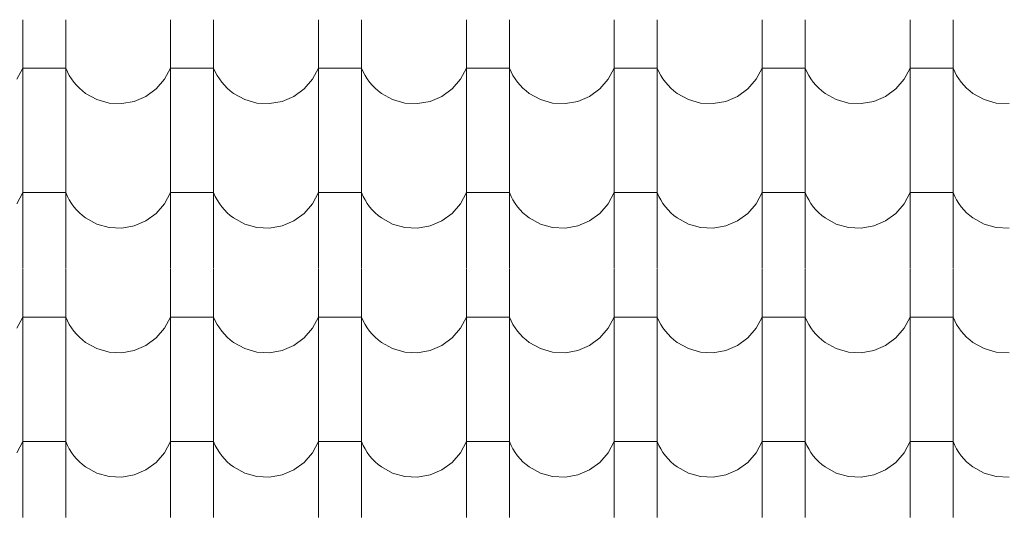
# Model space of a CAD drawing. Header units: millimetres. Extents: x -20699 to 32021, y -4298 to 11971.
# Tile 19 of 74: x -14567 to -13469, y 8829 to 9385. Entities that reach past the tile are written whole.
import ezdxf

# ---------------------------------------------------------------- set-up
doc = ezdxf.new("R2010")
doc.units = ezdxf.units.MM
doc.header["$MEASUREMENT"] = 0
doc.layers.add('A-A_1_Bourané_Výplně - Povrchové', color=7, linetype='Continuous')
doc.layers.add('A-A_1_Konstrukce - střechy a skořepiny', color=7, linetype='Continuous')

# ---------------------------------------------------------------- blocks, each defined once
blk = doc.blocks.new('*X1', base_point=(-21954.7, -8431.5))
at = {"layer": 'A-A_1_Bourané_Výplně - Povrchové', "color": 251, "linetype": 'Continuous', "lineweight": 20, "true_color": 0x6a6a6a}
for p, q in [((-14563.9, 9384.5), (-14563.9, 9246)), ((-14515.9, 9384.5), (-14515.9, 9246)), ((-14398.9, 9384.5), (-14398.9, 9246)), ((-14350.9, 9384.5), (-14350.9, 9246)), ((-14233.9, 9384.5), (-14233.9, 9246)), ((-14185.9, 9384.5), (-14185.9, 9246)), ((-14068.9, 9384.5), (-14068.9, 9246)), ((-14020.9, 9384.5), (-14020.9, 9246)), ((-13903.9, 9384.5), (-13903.9, 9246)), ((-13855.9, 9384.5), (-13855.9, 9246)), ((-13738.9, 9384.5), (-13738.9, 9246)), ((-13690.9, 9384.5), (-13690.9, 9246)), ((-13573.9, 9384.5), (-13573.9, 9246)), ((-13525.9, 9384.5), (-13525.9, 9246)), ((-14570.6, 9318), (-14563.9, 9330.5)), ((-14539.9, 9330.5), (-14563.9, 9330.5)), ((-14515.9, 9330.5), (-14539.9, 9330.5)), ((-14515.9, 9330.5), (-14514, 9326.3)), ((-14405.6, 9318), (-14398.9, 9330.5)), ((-14374.9, 9330.5), (-14398.9, 9330.5)), ((-14350.9, 9330.5), (-14374.9, 9330.5)), ((-14350.9, 9330.5), (-14349, 9326.3)), ((-14240.6, 9318), (-14233.9, 9330.5)), ((-14209.9, 9330.5), (-14233.9, 9330.5)), ((-14185.9, 9330.5), (-14209.9, 9330.5)), ((-14185.9, 9330.5), (-14184, 9326.3)), ((-14075.6, 9318), (-14068.9, 9330.5)), ((-14044.9, 9330.5), (-14068.9, 9330.5)), ((-14020.9, 9330.5), (-14044.9, 9330.5)), ((-14020.9, 9330.5), (-14019, 9326.3)), ((-13910.6, 9318), (-13903.9, 9330.5)), ((-13879.9, 9330.5), (-13903.9, 9330.5)), ((-13855.9, 9330.5), (-13879.9, 9330.5)), ((-13855.9, 9330.5), (-13854, 9326.3)), ((-13745.6, 9318), (-13738.9, 9330.5)), ((-13714.9, 9330.5), (-13738.9, 9330.5)), ((-13690.9, 9330.5), (-13714.9, 9330.5)), ((-13690.9, 9330.5), (-13689, 9326.3)), ((-13580.6, 9318), (-13573.9, 9330.5)), ((-13549.9, 9330.5), (-13573.9, 9330.5)), ((-13525.9, 9330.5), (-13549.9, 9330.5)), ((-13525.9, 9330.5), (-13524, 9326.3)), ((-14514, 9326.3), (-14511.9, 9322.3)), ((-14511.9, 9322.3), (-14509.5, 9318.4)), ((-14509.5, 9318.4), (-14506.8, 9314.7)), ((-14414.9, 9307.2), (-14405.6, 9318)), ((-14349, 9326.3), (-14346.9, 9322.3)), ((-14346.9, 9322.3), (-14344.5, 9318.4)), ((-14344.5, 9318.4), (-14341.8, 9314.7)), ((-14249.9, 9307.2), (-14240.6, 9318)), ((-14184, 9326.3), (-14181.9, 9322.3)), ((-14181.9, 9322.3), (-14179.5, 9318.4)), ((-14179.5, 9318.4), (-14176.8, 9314.7)), ((-14084.9, 9307.2), (-14075.6, 9318)), ((-14019, 9326.3), (-14016.9, 9322.3)), ((-14016.9, 9322.3), (-14014.5, 9318.4)), ((-14014.5, 9318.4), (-14011.8, 9314.7)), ((-13919.9, 9307.2), (-13910.6, 9318)), ((-13854, 9326.3), (-13851.9, 9322.3)), ((-13851.9, 9322.3), (-13849.5, 9318.4)), ((-13849.5, 9318.4), (-13846.8, 9314.7)), ((-13754.9, 9307.2), (-13745.6, 9318)), ((-13689, 9326.3), (-13686.9, 9322.3)), ((-13686.9, 9322.3), (-13684.5, 9318.4)), ((-13684.5, 9318.4), (-13681.8, 9314.7)), ((-13589.9, 9307.2), (-13580.6, 9318)), ((-13524, 9326.3), (-13521.9, 9322.3)), ((-13521.9, 9322.3), (-13519.5, 9318.4)), ((-13519.5, 9318.4), (-13516.8, 9314.7)), ((-14506.8, 9314.7), (-14503.9, 9311.3)), ((-14503.9, 9311.3), (-14500.7, 9308)), ((-14500.7, 9308), (-14497.3, 9305)), ((-14497.3, 9305), (-14493.7, 9302.2)), ((-14426.4, 9298.9), (-14414.9, 9307.2)), ((-14341.8, 9314.7), (-14338.9, 9311.3)), ((-14338.9, 9311.3), (-14335.7, 9308)), ((-14335.7, 9308), (-14332.3, 9305)), ((-14332.3, 9305), (-14328.7, 9302.2)), ((-14261.4, 9298.9), (-14249.9, 9307.2)), ((-14176.8, 9314.7), (-14173.9, 9311.3)), ((-14173.9, 9311.3), (-14170.7, 9308)), ((-14170.7, 9308), (-14167.3, 9305)), ((-14167.3, 9305), (-14163.7, 9302.2)), ((-14096.4, 9298.9), (-14084.9, 9307.2)), ((-14011.8, 9314.7), (-14008.9, 9311.3)), ((-14008.9, 9311.3), (-14005.7, 9308)), ((-14005.7, 9308), (-14002.3, 9305)), ((-14002.3, 9305), (-13998.7, 9302.2)), ((-13931.4, 9298.9), (-13919.9, 9307.2)), ((-13846.8, 9314.7), (-13843.9, 9311.3)), ((-13843.9, 9311.3), (-13840.7, 9308)), ((-13840.7, 9308), (-13837.3, 9305)), ((-13837.3, 9305), (-13833.7, 9302.2)), ((-13766.4, 9298.9), (-13754.9, 9307.2)), ((-13681.8, 9314.7), (-13678.9, 9311.3)), ((-13678.9, 9311.3), (-13675.7, 9308)), ((-13675.7, 9308), (-13672.3, 9305)), ((-13672.3, 9305), (-13668.7, 9302.2)), ((-13601.4, 9298.9), (-13589.9, 9307.2)), ((-13516.8, 9314.7), (-13513.9, 9311.3)), ((-13513.9, 9311.3), (-13510.7, 9308)), ((-13510.7, 9308), (-13507.3, 9305)), ((-13507.3, 9305), (-13503.7, 9302.2)), ((-14493.7, 9302.2), (-14481.2, 9295.4)), ((-14481.2, 9295.4), (-14467.6, 9291.5)), ((-14439.4, 9293.3), (-14426.4, 9298.9)), ((-14328.7, 9302.2), (-14316.2, 9295.4)), ((-14316.2, 9295.4), (-14302.6, 9291.5)), ((-14274.4, 9293.3), (-14261.4, 9298.9)), ((-14163.7, 9302.2), (-14151.2, 9295.4)), ((-14151.2, 9295.4), (-14137.6, 9291.5)), ((-14109.4, 9293.3), (-14096.4, 9298.9)), ((-13998.7, 9302.2), (-13986.2, 9295.4)), ((-13986.2, 9295.4), (-13972.6, 9291.5)), ((-13944.4, 9293.3), (-13931.4, 9298.9)), ((-13833.7, 9302.2), (-13821.2, 9295.4)), ((-13821.2, 9295.4), (-13807.6, 9291.5)), ((-13779.4, 9293.3), (-13766.4, 9298.9)), ((-13668.7, 9302.2), (-13656.2, 9295.4)), ((-13656.2, 9295.4), (-13642.6, 9291.5)), ((-13614.4, 9293.3), (-13601.4, 9298.9)), ((-13503.7, 9302.2), (-13491.2, 9295.4)), ((-13491.2, 9295.4), (-13477.6, 9291.5)), ((-14467.6, 9291.5), (-14453.4, 9290.8)), ((-14453.4, 9290.8), (-14439.4, 9293.3)), ((-14302.6, 9291.5), (-14288.4, 9290.8)), ((-14288.4, 9290.8), (-14274.4, 9293.3)), ((-14137.6, 9291.5), (-14123.4, 9290.8)), ((-14123.4, 9290.8), (-14109.4, 9293.3)), ((-13972.6, 9291.5), (-13958.4, 9290.8)), ((-13958.4, 9290.8), (-13944.4, 9293.3)), ((-13807.6, 9291.5), (-13793.4, 9290.8)), ((-13793.4, 9290.8), (-13779.4, 9293.3)), ((-13642.6, 9291.5), (-13628.4, 9290.8)), ((-13628.4, 9290.8), (-13614.4, 9293.3)), ((-13477.6, 9291.5), (-13463.4, 9290.8)), ((-14563.9, 9245.5), (-14563.9, 9107)), ((-14515.9, 9245.5), (-14515.9, 9107)), ((-14398.9, 9245.5), (-14398.9, 9107)), ((-14350.9, 9245.5), (-14350.9, 9107)), ((-14233.9, 9245.5), (-14233.9, 9107)), ((-14185.9, 9245.5), (-14185.9, 9107)), ((-14068.9, 9245.5), (-14068.9, 9107)), ((-14020.9, 9245.5), (-14020.9, 9107)), ((-13903.9, 9245.5), (-13903.9, 9107)), ((-13855.9, 9245.5), (-13855.9, 9107)), ((-13738.9, 9245.5), (-13738.9, 9107)), ((-13690.9, 9245.5), (-13690.9, 9107)), ((-13573.9, 9245.5), (-13573.9, 9107)), ((-13525.9, 9245.5), (-13525.9, 9107)), ((-14570.6, 9179), (-14563.9, 9191.5)), ((-14539.9, 9191.5), (-14563.9, 9191.5)), ((-14515.9, 9191.5), (-14539.9, 9191.5)), ((-14515.9, 9191.5), (-14514, 9187.3)), ((-14514, 9187.3), (-14511.9, 9183.3)), ((-14405.6, 9179), (-14398.9, 9191.5)), ((-14374.9, 9191.5), (-14398.9, 9191.5)), ((-14350.9, 9191.5), (-14374.9, 9191.5)), ((-14350.9, 9191.5), (-14349, 9187.3)), ((-14349, 9187.3), (-14346.9, 9183.3)), ((-14240.6, 9179), (-14233.9, 9191.5)), ((-14209.9, 9191.5), (-14233.9, 9191.5)), ((-14185.9, 9191.5), (-14209.9, 9191.5)), ((-14185.9, 9191.5), (-14184, 9187.3)), ((-14184, 9187.3), (-14181.9, 9183.3)), ((-14075.6, 9179), (-14068.9, 9191.5)), ((-14044.9, 9191.5), (-14068.9, 9191.5)), ((-14020.9, 9191.5), (-14044.9, 9191.5)), ((-14020.9, 9191.5), (-14019, 9187.3)), ((-14019, 9187.3), (-14016.9, 9183.3)), ((-13910.6, 9179), (-13903.9, 9191.5)), ((-13879.9, 9191.5), (-13903.9, 9191.5)), ((-13855.9, 9191.5), (-13879.9, 9191.5)), ((-13855.9, 9191.5), (-13854, 9187.3)), ((-13854, 9187.3), (-13851.9, 9183.3)), ((-13745.6, 9179), (-13738.9, 9191.5)), ((-13714.9, 9191.5), (-13738.9, 9191.5)), ((-13690.9, 9191.5), (-13714.9, 9191.5)), ((-13690.9, 9191.5), (-13689, 9187.3)), ((-13689, 9187.3), (-13686.9, 9183.3)), ((-13580.6, 9179), (-13573.9, 9191.5)), ((-13549.9, 9191.5), (-13573.9, 9191.5)), ((-13525.9, 9191.5), (-13549.9, 9191.5)), ((-13525.9, 9191.5), (-13524, 9187.3)), ((-13524, 9187.3), (-13521.9, 9183.3)), ((-14511.9, 9183.3), (-14509.5, 9179.4)), ((-14509.5, 9179.4), (-14506.8, 9175.7)), ((-14506.8, 9175.7), (-14503.9, 9172.3)), ((-14414.9, 9168.2), (-14405.6, 9179)), ((-14346.9, 9183.3), (-14344.5, 9179.4)), ((-14344.5, 9179.4), (-14341.8, 9175.7)), ((-14341.8, 9175.7), (-14338.9, 9172.3)), ((-14249.9, 9168.2), (-14240.6, 9179)), ((-14181.9, 9183.3), (-14179.5, 9179.4)), ((-14179.5, 9179.4), (-14176.8, 9175.7)), ((-14176.8, 9175.7), (-14173.9, 9172.3)), ((-14084.9, 9168.2), (-14075.6, 9179)), ((-14016.9, 9183.3), (-14014.5, 9179.4)), ((-14014.5, 9179.4), (-14011.8, 9175.7)), ((-14011.8, 9175.7), (-14008.9, 9172.3)), ((-13919.9, 9168.2), (-13910.6, 9179)), ((-13851.9, 9183.3), (-13849.5, 9179.4)), ((-13849.5, 9179.4), (-13846.8, 9175.7)), ((-13846.8, 9175.7), (-13843.9, 9172.3)), ((-13754.9, 9168.2), (-13745.6, 9179)), ((-13686.9, 9183.3), (-13684.5, 9179.4)), ((-13684.5, 9179.4), (-13681.8, 9175.7)), ((-13681.8, 9175.7), (-13678.9, 9172.3)), ((-13589.9, 9168.2), (-13580.6, 9179)), ((-13521.9, 9183.3), (-13519.5, 9179.4)), ((-13519.5, 9179.4), (-13516.8, 9175.7)), ((-13516.8, 9175.7), (-13513.9, 9172.3)), ((-14503.9, 9172.3), (-14500.7, 9169)), ((-14500.7, 9169), (-14497.3, 9166)), ((-14497.3, 9166), (-14493.7, 9163.2)), ((-14493.7, 9163.2), (-14481.2, 9156.4)), ((-14426.4, 9159.9), (-14414.9, 9168.2)), ((-14338.9, 9172.3), (-14335.7, 9169)), ((-14335.7, 9169), (-14332.3, 9166)), ((-14332.3, 9166), (-14328.7, 9163.2)), ((-14328.7, 9163.2), (-14316.2, 9156.4)), ((-14261.4, 9159.9), (-14249.9, 9168.2)), ((-14173.9, 9172.3), (-14170.7, 9169)), ((-14170.7, 9169), (-14167.3, 9166)), ((-14167.3, 9166), (-14163.7, 9163.2)), ((-14163.7, 9163.2), (-14151.2, 9156.4)), ((-14096.4, 9159.9), (-14084.9, 9168.2)), ((-14008.9, 9172.3), (-14005.7, 9169)), ((-14005.7, 9169), (-14002.3, 9166)), ((-14002.3, 9166), (-13998.7, 9163.2)), ((-13998.7, 9163.2), (-13986.2, 9156.4)), ((-13931.4, 9159.9), (-13919.9, 9168.2)), ((-13843.9, 9172.3), (-13840.7, 9169)), ((-13840.7, 9169), (-13837.3, 9166)), ((-13837.3, 9166), (-13833.7, 9163.2)), ((-13833.7, 9163.2), (-13821.2, 9156.4)), ((-13766.4, 9159.9), (-13754.9, 9168.2)), ((-13678.9, 9172.3), (-13675.7, 9169)), ((-13675.7, 9169), (-13672.3, 9166)), ((-13672.3, 9166), (-13668.7, 9163.2)), ((-13668.7, 9163.2), (-13656.2, 9156.4)), ((-13601.4, 9159.9), (-13589.9, 9168.2)), ((-13513.9, 9172.3), (-13510.7, 9169)), ((-13510.7, 9169), (-13507.3, 9166)), ((-13507.3, 9166), (-13503.7, 9163.2)), ((-13503.7, 9163.2), (-13491.2, 9156.4)), ((-14481.2, 9156.4), (-14467.6, 9152.5)), ((-14467.6, 9152.5), (-14453.4, 9151.8)), ((-14453.4, 9151.8), (-14439.4, 9154.3)), ((-14439.4, 9154.3), (-14426.4, 9159.9)), ((-14316.2, 9156.4), (-14302.6, 9152.5)), ((-14302.6, 9152.5), (-14288.4, 9151.8)), ((-14288.4, 9151.8), (-14274.4, 9154.3)), ((-14274.4, 9154.3), (-14261.4, 9159.9)), ((-14151.2, 9156.4), (-14137.6, 9152.5)), ((-14137.6, 9152.5), (-14123.4, 9151.8)), ((-14123.4, 9151.8), (-14109.4, 9154.3)), ((-14109.4, 9154.3), (-14096.4, 9159.9)), ((-13986.2, 9156.4), (-13972.6, 9152.5)), ((-13972.6, 9152.5), (-13958.4, 9151.8)), ((-13958.4, 9151.8), (-13944.4, 9154.3)), ((-13944.4, 9154.3), (-13931.4, 9159.9)), ((-13821.2, 9156.4), (-13807.6, 9152.5)), ((-13807.6, 9152.5), (-13793.4, 9151.8)), ((-13793.4, 9151.8), (-13779.4, 9154.3)), ((-13779.4, 9154.3), (-13766.4, 9159.9)), ((-13656.2, 9156.4), (-13642.6, 9152.5)), ((-13642.6, 9152.5), (-13628.4, 9151.8)), ((-13628.4, 9151.8), (-13614.4, 9154.3)), ((-13614.4, 9154.3), (-13601.4, 9159.9)), ((-13491.2, 9156.4), (-13477.6, 9152.5)), ((-13477.6, 9152.5), (-13463.4, 9151.8)), ((-14563.9, 9106.5), (-14563.9, 8968)), ((-14515.9, 9106.5), (-14515.9, 8968)), ((-14398.9, 9106.5), (-14398.9, 8968)), ((-14350.9, 9106.5), (-14350.9, 8968)), ((-14233.9, 9106.5), (-14233.9, 8968)), ((-14185.9, 9106.5), (-14185.9, 8968)), ((-14068.9, 9106.5), (-14068.9, 8968)), ((-14020.9, 9106.5), (-14020.9, 8968)), ((-13903.9, 9106.5), (-13903.9, 8968)), ((-13855.9, 9106.5), (-13855.9, 8968)), ((-13738.9, 9106.5), (-13738.9, 8968)), ((-13690.9, 9106.5), (-13690.9, 8968)), ((-13573.9, 9106.5), (-13573.9, 8968)), ((-13525.9, 9106.5), (-13525.9, 8968)), ((-14570.6, 9040), (-14563.9, 9052.5)), ((-14539.9, 9052.5), (-14563.9, 9052.5)), ((-14515.9, 9052.5), (-14539.9, 9052.5)), ((-14515.9, 9052.5), (-14514, 9048.3)), ((-14405.6, 9040), (-14398.9, 9052.5)), ((-14374.9, 9052.5), (-14398.9, 9052.5)), ((-14350.9, 9052.5), (-14374.9, 9052.5)), ((-14350.9, 9052.5), (-14349, 9048.3)), ((-14240.6, 9040), (-14233.9, 9052.5)), ((-14209.9, 9052.5), (-14233.9, 9052.5)), ((-14185.9, 9052.5), (-14209.9, 9052.5)), ((-14185.9, 9052.5), (-14184, 9048.3)), ((-14075.6, 9040), (-14068.9, 9052.5)), ((-14044.9, 9052.5), (-14068.9, 9052.5)), ((-14020.9, 9052.5), (-14044.9, 9052.5)), ((-14020.9, 9052.5), (-14019, 9048.3)), ((-13910.6, 9040), (-13903.9, 9052.5)), ((-13879.9, 9052.5), (-13903.9, 9052.5)), ((-13855.9, 9052.5), (-13879.9, 9052.5)), ((-13855.9, 9052.5), (-13854, 9048.3)), ((-13745.6, 9040), (-13738.9, 9052.5)), ((-13714.9, 9052.5), (-13738.9, 9052.5)), ((-13690.9, 9052.5), (-13714.9, 9052.5)), ((-13690.9, 9052.5), (-13689, 9048.3)), ((-13580.6, 9040), (-13573.9, 9052.5)), ((-13549.9, 9052.5), (-13573.9, 9052.5)), ((-13525.9, 9052.5), (-13549.9, 9052.5)), ((-13525.9, 9052.5), (-13524, 9048.3)), ((-14514, 9048.3), (-14511.9, 9044.3)), ((-14511.9, 9044.3), (-14509.5, 9040.4)), ((-14349, 9048.3), (-14346.9, 9044.3)), ((-14346.9, 9044.3), (-14344.5, 9040.4)), ((-14184, 9048.3), (-14181.9, 9044.3)), ((-14181.9, 9044.3), (-14179.5, 9040.4)), ((-14019, 9048.3), (-14016.9, 9044.3)), ((-14016.9, 9044.3), (-14014.5, 9040.4)), ((-13854, 9048.3), (-13851.9, 9044.3)), ((-13851.9, 9044.3), (-13849.5, 9040.4)), ((-13689, 9048.3), (-13686.9, 9044.3)), ((-13686.9, 9044.3), (-13684.5, 9040.4)), ((-13524, 9048.3), (-13521.9, 9044.3)), ((-13521.9, 9044.3), (-13519.5, 9040.4)), ((-14509.5, 9040.4), (-14506.8, 9036.7)), ((-14506.8, 9036.7), (-14503.9, 9033.3)), ((-14503.9, 9033.3), (-14500.7, 9030)), ((-14414.9, 9029.2), (-14405.6, 9040)), ((-14344.5, 9040.4), (-14341.8, 9036.7)), ((-14341.8, 9036.7), (-14338.9, 9033.3)), ((-14338.9, 9033.3), (-14335.7, 9030)), ((-14249.9, 9029.2), (-14240.6, 9040)), ((-14179.5, 9040.4), (-14176.8, 9036.7)), ((-14176.8, 9036.7), (-14173.9, 9033.3)), ((-14173.9, 9033.3), (-14170.7, 9030)), ((-14084.9, 9029.2), (-14075.6, 9040)), ((-14014.5, 9040.4), (-14011.8, 9036.7)), ((-14011.8, 9036.7), (-14008.9, 9033.3)), ((-14008.9, 9033.3), (-14005.7, 9030)), ((-13919.9, 9029.2), (-13910.6, 9040)), ((-13849.5, 9040.4), (-13846.8, 9036.7)), ((-13846.8, 9036.7), (-13843.9, 9033.3)), ((-13843.9, 9033.3), (-13840.7, 9030)), ((-13754.9, 9029.2), (-13745.6, 9040)), ((-13684.5, 9040.4), (-13681.8, 9036.7)), ((-13681.8, 9036.7), (-13678.9, 9033.3)), ((-13678.9, 9033.3), (-13675.7, 9030)), ((-13589.9, 9029.2), (-13580.6, 9040)), ((-13519.5, 9040.4), (-13516.8, 9036.7)), ((-13516.8, 9036.7), (-13513.9, 9033.3)), ((-13513.9, 9033.3), (-13510.7, 9030)), ((-14500.7, 9030), (-14497.3, 9027)), ((-14497.3, 9027), (-14493.7, 9024.2)), ((-14493.7, 9024.2), (-14481.2, 9017.4)), ((-14439.4, 9015.3), (-14426.4, 9020.9)), ((-14426.4, 9020.9), (-14414.9, 9029.2)), ((-14335.7, 9030), (-14332.3, 9027)), ((-14332.3, 9027), (-14328.7, 9024.2)), ((-14328.7, 9024.2), (-14316.2, 9017.4)), ((-14274.4, 9015.3), (-14261.4, 9020.9)), ((-14261.4, 9020.9), (-14249.9, 9029.2)), ((-14170.7, 9030), (-14167.3, 9027)), ((-14167.3, 9027), (-14163.7, 9024.2)), ((-14163.7, 9024.2), (-14151.2, 9017.4)), ((-14109.4, 9015.3), (-14096.4, 9020.9)), ((-14096.4, 9020.9), (-14084.9, 9029.2)), ((-14005.7, 9030), (-14002.3, 9027)), ((-14002.3, 9027), (-13998.7, 9024.2)), ((-13998.7, 9024.2), (-13986.2, 9017.4)), ((-13944.4, 9015.3), (-13931.4, 9020.9)), ((-13931.4, 9020.9), (-13919.9, 9029.2)), ((-13840.7, 9030), (-13837.3, 9027)), ((-13837.3, 9027), (-13833.7, 9024.2)), ((-13833.7, 9024.2), (-13821.2, 9017.4)), ((-13779.4, 9015.3), (-13766.4, 9020.9)), ((-13766.4, 9020.9), (-13754.9, 9029.2)), ((-13675.7, 9030), (-13672.3, 9027)), ((-13672.3, 9027), (-13668.7, 9024.2)), ((-13668.7, 9024.2), (-13656.2, 9017.4)), ((-13614.4, 9015.3), (-13601.4, 9020.9)), ((-13601.4, 9020.9), (-13589.9, 9029.2)), ((-13510.7, 9030), (-13507.3, 9027)), ((-13507.3, 9027), (-13503.7, 9024.2)), ((-13503.7, 9024.2), (-13491.2, 9017.4)), ((-14481.2, 9017.4), (-14467.6, 9013.5)), ((-14467.6, 9013.5), (-14453.4, 9012.8)), ((-14453.4, 9012.8), (-14439.4, 9015.3)), ((-14316.2, 9017.4), (-14302.6, 9013.5)), ((-14302.6, 9013.5), (-14288.4, 9012.8)), ((-14288.4, 9012.8), (-14274.4, 9015.3)), ((-14151.2, 9017.4), (-14137.6, 9013.5)), ((-14137.6, 9013.5), (-14123.4, 9012.8)), ((-14123.4, 9012.8), (-14109.4, 9015.3)), ((-13986.2, 9017.4), (-13972.6, 9013.5)), ((-13972.6, 9013.5), (-13958.4, 9012.8)), ((-13958.4, 9012.8), (-13944.4, 9015.3)), ((-13821.2, 9017.4), (-13807.6, 9013.5)), ((-13807.6, 9013.5), (-13793.4, 9012.8)), ((-13793.4, 9012.8), (-13779.4, 9015.3)), ((-13656.2, 9017.4), (-13642.6, 9013.5)), ((-13642.6, 9013.5), (-13628.4, 9012.8)), ((-13628.4, 9012.8), (-13614.4, 9015.3)), ((-13491.2, 9017.4), (-13477.6, 9013.5)), ((-13477.6, 9013.5), (-13463.4, 9012.8)), ((-14563.9, 8967.5), (-14563.9, 8829)), ((-14515.9, 8967.5), (-14515.9, 8829)), ((-14398.9, 8967.5), (-14398.9, 8829)), ((-14350.9, 8967.5), (-14350.9, 8829)), ((-14233.9, 8967.5), (-14233.9, 8829)), ((-14185.9, 8967.5), (-14185.9, 8829)), ((-14068.9, 8967.5), (-14068.9, 8829)), ((-14020.9, 8967.5), (-14020.9, 8829)), ((-13903.9, 8967.5), (-13903.9, 8829)), ((-13855.9, 8967.5), (-13855.9, 8829)), ((-13738.9, 8967.5), (-13738.9, 8829)), ((-13690.9, 8967.5), (-13690.9, 8829)), ((-13573.9, 8967.5), (-13573.9, 8829)), ((-13525.9, 8967.5), (-13525.9, 8829)), ((-14570.6, 8901), (-14563.9, 8913.5)), ((-14539.9, 8913.5), (-14563.9, 8913.5)), ((-14515.9, 8913.5), (-14539.9, 8913.5)), ((-14515.9, 8913.5), (-14514, 8909.3)), ((-14514, 8909.3), (-14511.9, 8905.3)), ((-14405.6, 8901), (-14398.9, 8913.5)), ((-14374.9, 8913.5), (-14398.9, 8913.5)), ((-14350.9, 8913.5), (-14374.9, 8913.5)), ((-14350.9, 8913.5), (-14349, 8909.3)), ((-14349, 8909.3), (-14346.9, 8905.3)), ((-14240.6, 8901), (-14233.9, 8913.5)), ((-14209.9, 8913.5), (-14233.9, 8913.5)), ((-14185.9, 8913.5), (-14209.9, 8913.5)), ((-14185.9, 8913.5), (-14184, 8909.3)), ((-14184, 8909.3), (-14181.9, 8905.3)), ((-14075.6, 8901), (-14068.9, 8913.5)), ((-14044.9, 8913.5), (-14068.9, 8913.5)), ((-14020.9, 8913.5), (-14044.9, 8913.5)), ((-14020.9, 8913.5), (-14019, 8909.3)), ((-14019, 8909.3), (-14016.9, 8905.3)), ((-13910.6, 8901), (-13903.9, 8913.5)), ((-13879.9, 8913.5), (-13903.9, 8913.5)), ((-13855.9, 8913.5), (-13879.9, 8913.5)), ((-13855.9, 8913.5), (-13854, 8909.3)), ((-13854, 8909.3), (-13851.9, 8905.3)), ((-13745.6, 8901), (-13738.9, 8913.5)), ((-13714.9, 8913.5), (-13738.9, 8913.5)), ((-13690.9, 8913.5), (-13714.9, 8913.5)), ((-13690.9, 8913.5), (-13689, 8909.3)), ((-13689, 8909.3), (-13686.9, 8905.3)), ((-13580.6, 8901), (-13573.9, 8913.5)), ((-13549.9, 8913.5), (-13573.9, 8913.5)), ((-13525.9, 8913.5), (-13549.9, 8913.5)), ((-13525.9, 8913.5), (-13524, 8909.3)), ((-13524, 8909.3), (-13521.9, 8905.3)), ((-14511.9, 8905.3), (-14509.5, 8901.4)), ((-14509.5, 8901.4), (-14506.8, 8897.7)), ((-14414.9, 8890.2), (-14405.6, 8901)), ((-14346.9, 8905.3), (-14344.5, 8901.4)), ((-14344.5, 8901.4), (-14341.8, 8897.7)), ((-14249.9, 8890.2), (-14240.6, 8901)), ((-14181.9, 8905.3), (-14179.5, 8901.4)), ((-14179.5, 8901.4), (-14176.8, 8897.7)), ((-14084.9, 8890.2), (-14075.6, 8901)), ((-14016.9, 8905.3), (-14014.5, 8901.4)), ((-14014.5, 8901.4), (-14011.8, 8897.7)), ((-13919.9, 8890.2), (-13910.6, 8901)), ((-13851.9, 8905.3), (-13849.5, 8901.4)), ((-13849.5, 8901.4), (-13846.8, 8897.7)), ((-13754.9, 8890.2), (-13745.6, 8901)), ((-13686.9, 8905.3), (-13684.5, 8901.4)), ((-13684.5, 8901.4), (-13681.8, 8897.7)), ((-13589.9, 8890.2), (-13580.6, 8901)), ((-13521.9, 8905.3), (-13519.5, 8901.4)), ((-13519.5, 8901.4), (-13516.8, 8897.7)), ((-14506.8, 8897.7), (-14503.9, 8894.3)), ((-14503.9, 8894.3), (-14500.7, 8891)), ((-14500.7, 8891), (-14497.3, 8888)), ((-14497.3, 8888), (-14493.7, 8885.2)), ((-14426.4, 8881.9), (-14414.9, 8890.2)), ((-14341.8, 8897.7), (-14338.9, 8894.3)), ((-14338.9, 8894.3), (-14335.7, 8891)), ((-14335.7, 8891), (-14332.3, 8888)), ((-14332.3, 8888), (-14328.7, 8885.2)), ((-14261.4, 8881.9), (-14249.9, 8890.2)), ((-14176.8, 8897.7), (-14173.9, 8894.3)), ((-14173.9, 8894.3), (-14170.7, 8891)), ((-14170.7, 8891), (-14167.3, 8888)), ((-14167.3, 8888), (-14163.7, 8885.2)), ((-14096.4, 8881.9), (-14084.9, 8890.2)), ((-14011.8, 8897.7), (-14008.9, 8894.3)), ((-14008.9, 8894.3), (-14005.7, 8891)), ((-14005.7, 8891), (-14002.3, 8888)), ((-14002.3, 8888), (-13998.7, 8885.2)), ((-13931.4, 8881.9), (-13919.9, 8890.2)), ((-13846.8, 8897.7), (-13843.9, 8894.3)), ((-13843.9, 8894.3), (-13840.7, 8891)), ((-13840.7, 8891), (-13837.3, 8888)), ((-13837.3, 8888), (-13833.7, 8885.2)), ((-13766.4, 8881.9), (-13754.9, 8890.2)), ((-13681.8, 8897.7), (-13678.9, 8894.3)), ((-13678.9, 8894.3), (-13675.7, 8891)), ((-13675.7, 8891), (-13672.3, 8888)), ((-13672.3, 8888), (-13668.7, 8885.2)), ((-13601.4, 8881.9), (-13589.9, 8890.2)), ((-13516.8, 8897.7), (-13513.9, 8894.3)), ((-13513.9, 8894.3), (-13510.7, 8891)), ((-13510.7, 8891), (-13507.3, 8888)), ((-13507.3, 8888), (-13503.7, 8885.2)), ((-14493.7, 8885.2), (-14481.2, 8878.4)), ((-14481.2, 8878.4), (-14467.6, 8874.5)), ((-14453.4, 8873.8), (-14439.4, 8876.3)), ((-14439.4, 8876.3), (-14426.4, 8881.9)), ((-14328.7, 8885.2), (-14316.2, 8878.4)), ((-14316.2, 8878.4), (-14302.6, 8874.5)), ((-14288.4, 8873.8), (-14274.4, 8876.3)), ((-14274.4, 8876.3), (-14261.4, 8881.9)), ((-14163.7, 8885.2), (-14151.2, 8878.4)), ((-14151.2, 8878.4), (-14137.6, 8874.5)), ((-14123.4, 8873.8), (-14109.4, 8876.3)), ((-14109.4, 8876.3), (-14096.4, 8881.9)), ((-13998.7, 8885.2), (-13986.2, 8878.4)), ((-13986.2, 8878.4), (-13972.6, 8874.5)), ((-13958.4, 8873.8), (-13944.4, 8876.3)), ((-13944.4, 8876.3), (-13931.4, 8881.9)), ((-13833.7, 8885.2), (-13821.2, 8878.4)), ((-13821.2, 8878.4), (-13807.6, 8874.5)), ((-13793.4, 8873.8), (-13779.4, 8876.3)), ((-13779.4, 8876.3), (-13766.4, 8881.9)), ((-13668.7, 8885.2), (-13656.2, 8878.4)), ((-13656.2, 8878.4), (-13642.6, 8874.5)), ((-13628.4, 8873.8), (-13614.4, 8876.3)), ((-13614.4, 8876.3), (-13601.4, 8881.9)), ((-13503.7, 8885.2), (-13491.2, 8878.4)), ((-13491.2, 8878.4), (-13477.6, 8874.5)), ((-14467.6, 8874.5), (-14453.4, 8873.8)), ((-14302.6, 8874.5), (-14288.4, 8873.8)), ((-14137.6, 8874.5), (-14123.4, 8873.8)), ((-13972.6, 8874.5), (-13958.4, 8873.8)), ((-13807.6, 8874.5), (-13793.4, 8873.8)), ((-13642.6, 8874.5), (-13628.4, 8873.8)), ((-13477.6, 8874.5), (-13463.4, 8873.8))]:
    blk.add_line(p, q, dxfattribs=at)

msp = doc.modelspace()

# ---------------------------------------------------------------- block references
at = {"layer": 'A-A_1_Konstrukce - střechy a skořepiny', "color": 9, "linetype": 'Continuous', "lineweight": 13}
msp.add_blockref('*X1', (-21954.7, -8431.5), dxfattribs=at)

doc.saveas('drawing.dxf')
